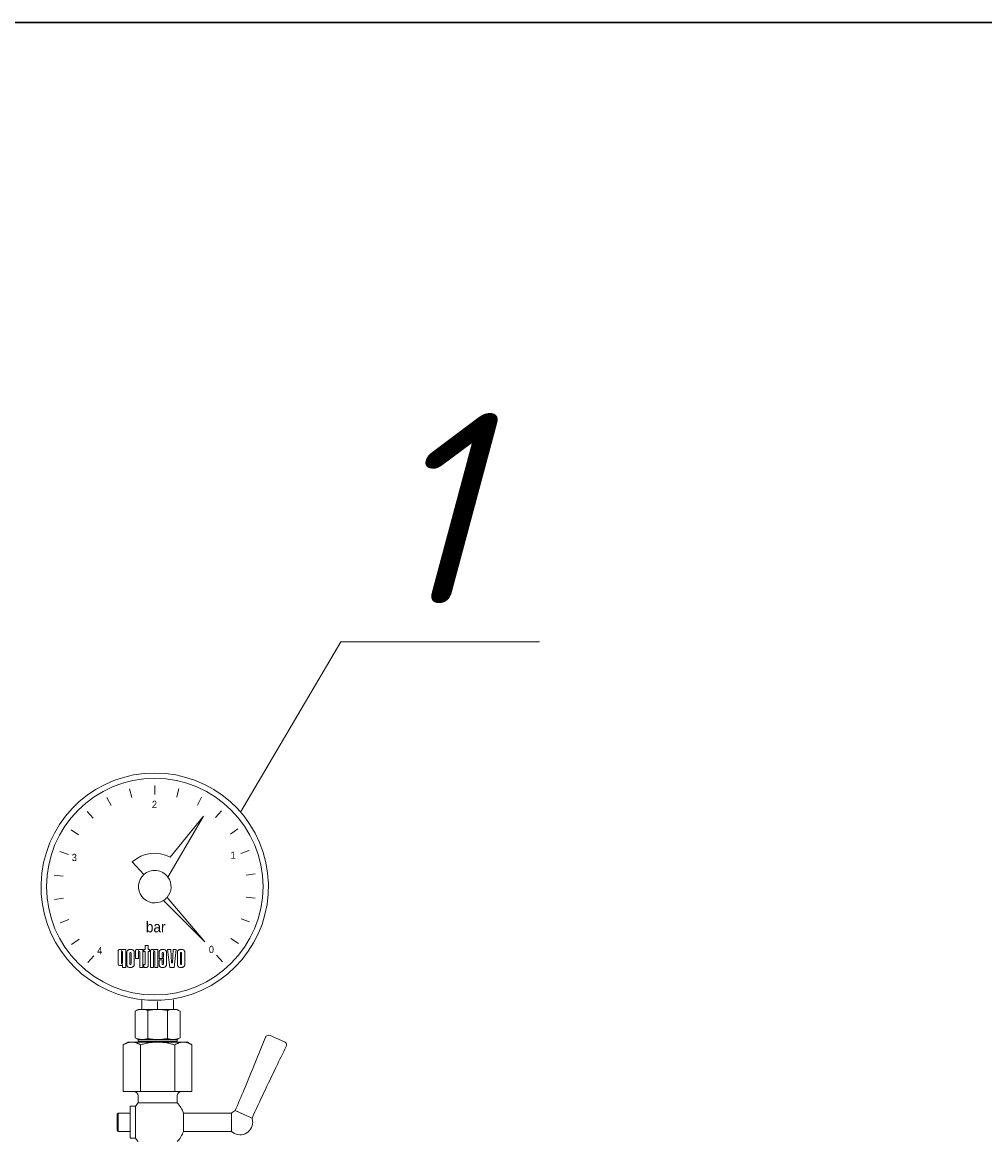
# Model space of a CAD drawing. Header units: inches. Extents: x 8001 to 766003, y -84601 to 563258.
# Tile 141 of 169: x 505829 to 507847, y 183074 to 185422. Entities that reach past the tile are written whole.
import ezdxf
from ezdxf import colors
from ezdxf.entities.mleader import LeaderData, LeaderLine
from ezdxf.math import Vec2, Vec3

# ---------------------------------------------------------------- set-up
doc = ezdxf.new("R2010")
doc.units = ezdxf.units.IN
doc.header["$MEASUREMENT"] = 0
for name, color, linetype in [('GSI_MCH_FI_TEXT', 7, 'Continuous'), ('GSI_MCH_FORMAT', 7, 'Continuous'), ('PV-EC', 7, 'Continuous')]:
    doc.layers.add(name, color=color, linetype=linetype)
doc.styles.add('ISOPEUR', font='isocpeui.ttf')
doc.styles.get("Standard").update_dxf_attribs({"font": 'arial.ttf'})

# ---------------------------------------------------------------- blocks, each defined once
blk = doc.blocks.new('_None')

msp = doc.modelspace()

# ---------------------------------------------------------------- linework, layer by layer
at = {"lineweight": 13}
msp.add_circle((506106.109, 183609.307), 227.088, dxfattribs=at)
at = {"layer": 'GSI_MCH_FORMAT', "lineweight": 15}
for p, q in [((506053.335, 183814.849), (506058.066, 183796.424)), ((506106.109, 183802.493), (506106.109, 183821.516)), ((506152.191, 183796.917), (506156.728, 183815.39)), ((506005.83, 183796.327), (506014.819, 183779.563)), ((506195.612, 183780.509), (506204.425, 183797.367)), ((505964.114, 183767.009), (505976.842, 183752.872)), ((506233.866, 183754.218), (506246.446, 183768.487)), ((506208.341, 183757.461), (506133.759, 183629.394)), ((506208.341, 183757.461), (506138.729, 183671.292)), ((505930.595, 183728.586), (505946.329, 183717.894)), ((506264.744, 183719.561), (506280.365, 183730.417)), ((505907.209, 183683.277), (505925.039, 183676.646)), ((506286.465, 183678.539), (506304.224, 183685.356)), ((506083.174, 183634.645), (506059.104, 183661.237)), ((505895.307, 183633.697), (505914.203, 183631.511)), ((506297.773, 183633.519), (506316.645, 183635.904)), ((505895.573, 183582.71), (505914.446, 183585.094)), ((506124.537, 183580.524), (506210.898, 183493.539)), ((506210.898, 183493.539), (506131.835, 183586.808)), ((506298.016, 183587.102), (506316.912, 183584.916)), ((505907.995, 183533.258), (505925.754, 183540.075)), ((506287.18, 183541.967), (506305.009, 183535.336)), ((506265.89, 183500.72), (506281.624, 183490.027)), ((505931.854, 183488.196), (505947.474, 183499.052)), ((506032.719, 183477.621), (506033.848, 183477.621)), ((506036.106, 183475.518), (506036.86, 183477.621)), ((506037.539, 183477.621), (506036.86, 183477.621)), ((506037.539, 183477.621), (506042.88, 183477.621)), ((506037.539, 183477.621), (506045.139, 183477.621)), ((506045.139, 183477.621), (506045.139, 183475.518)), ((506056.429, 183477.621), (506054.171, 183477.621)), ((506068.849, 183477.621), (506069.979, 183477.621)), ((506072.237, 183475.518), (506072.991, 183477.621)), ((506072.237, 183475.518), (506072.991, 183477.621)), ((506073.67, 183477.621), (506072.991, 183477.621)), ((506073.67, 183477.621), (506081.269, 183477.621)), ((506081.269, 183477.621), (506081.269, 183439.773)), ((506085.786, 183477.621), (506083.528, 183477.621)), ((506083.528, 183477.621), (506083.528, 183473.415)), ((506092.56, 183486.031), (506085.786, 183486.031)), ((506085.786, 183486.031), (506085.786, 183477.621)), ((506092.56, 183486.031), (506092.56, 183477.621)), ((506094.819, 183477.621), (506092.56, 183477.621)), ((506094.819, 183477.621), (506094.819, 183473.415)), ((506100.464, 183477.621), (506101.593, 183477.621)), ((506103.851, 183475.518), (506104.605, 183477.621)), ((506105.284, 183477.621), (506104.605, 183477.621)), ((506105.284, 183477.621), (506112.884, 183477.621)), ((506112.884, 183477.621), (506112.884, 183439.773)), ((506124.175, 183477.621), (506121.917, 183477.621)), ((506139.982, 183477.621), (506133.208, 183477.621)), ((506133.208, 183477.621), (506137.724, 183439.773)), ((506139.982, 183477.621), (506141.111, 183449.235)), ((506144.498, 183477.621), (506143.369, 183449.235)), ((506151.273, 183477.621), (506144.498, 183477.621)), ((506151.273, 183477.621), (506146.757, 183439.773)), ((506162.564, 183477.621), (506160.306, 183477.621)), ((506162.564, 183477.621), (506160.306, 183477.621)), ((505965.773, 183450.126), (505978.353, 183464.395)), ((506029.331, 183474.467), (506029.331, 183448.352)), ((506036.106, 183472.364), (506036.106, 183449.235)), ((506038.364, 183472.364), (506038.364, 183449.235)), ((506045.139, 183475.518), (506045.139, 183439.773)), ((506047.397, 183471.313), (506047.397, 183446.081)), ((506054.171, 183470.261), (506054.171, 183447.132)), ((506056.429, 183470.261), (506056.429, 183447.132)), ((506056.429, 183470.261), (506056.429, 183447.132)), ((506063.204, 183471.313), (506063.204, 183446.081)), ((506065.462, 183458.697), (506065.462, 183474.467)), ((506072.237, 183458.697), (506065.462, 183458.697)), ((506072.237, 183472.364), (506072.237, 183458.697)), ((506074.495, 183472.364), (506074.495, 183439.773)), ((506074.495, 183472.364), (506074.495, 183439.773)), ((506085.786, 183473.415), (506083.528, 183473.415)), ((506085.786, 183473.415), (506085.786, 183446.081)), ((506094.819, 183473.415), (506092.56, 183473.415)), ((506092.56, 183473.415), (506092.56, 183446.081)), ((506097.077, 183439.773), (506097.077, 183474.467)), ((506103.851, 183472.364), (506103.851, 183439.773)), ((506106.109, 183472.364), (506106.109, 183439.773)), ((506115.142, 183471.313), (506115.142, 183458.697)), ((506115.142, 183458.697), (506124.175, 183458.697)), ((506121.917, 183455.543), (506115.142, 183455.543)), ((506115.142, 183455.543), (506115.142, 183446.081)), ((506121.917, 183470.261), (506121.917, 183461.851)), ((506121.917, 183455.543), (506121.917, 183447.132)), ((506124.175, 183470.261), (506124.175, 183461.851)), ((506124.175, 183458.697), (506124.175, 183447.132)), ((506130.949, 183471.313), (506130.949, 183446.081)), ((506153.531, 183471.313), (506153.531, 183446.081)), ((506153.531, 183471.313), (506153.531, 183446.081)), ((506160.306, 183470.261), (506160.306, 183447.132)), ((506160.306, 183470.261), (506160.306, 183447.132)), ((506162.564, 183470.261), (506162.564, 183447.132)), ((506162.564, 183470.261), (506162.564, 183447.132)), ((506169.338, 183471.313), (506169.338, 183446.081)), ((506235.376, 183465.741), (506248.105, 183451.604)), ((506029.331, 183448.352), (506029.331, 183447.3)), ((506033.848, 183444.146), (506032.719, 183444.146)), ((506033.848, 183444.146), (506032.719, 183444.146)), ((506033.848, 183444.146), (506034.977, 183444.146)), ((506034.977, 183444.146), (506033.848, 183444.146)), ((506034.977, 183444.146), (506036.106, 183444.146)), ((506038.364, 183442.044), (506038.364, 183446.081)), ((506038.364, 183442.044), (506038.364, 183439.773)), ((506045.139, 183439.773), (506038.364, 183439.773)), ((506056.429, 183439.773), (506054.171, 183439.773)), ((506081.269, 183439.773), (506074.495, 183439.773)), ((506083.528, 183439.773), (506083.528, 183446.081)), ((506085.786, 183446.081), (506083.528, 183446.081)), ((506085.786, 183439.773), (506083.528, 183439.773)), ((506088.044, 183439.773), (506085.786, 183439.773)), ((506092.56, 183446.081), (506092.56, 183443.978)), ((506103.851, 183439.773), (506097.077, 183439.773)), ((506112.884, 183439.773), (506106.109, 183439.773)), ((506124.175, 183439.773), (506121.917, 183439.773)), ((506124.175, 183439.773), (506121.917, 183439.773)), ((506146.757, 183439.773), (506137.724, 183439.773)), ((506143.369, 183449.235), (506141.111, 183449.235)), ((506162.564, 183439.773), (506160.306, 183439.773)), ((506162.564, 183439.773), (506160.306, 183439.773)), ((506078.82, 183371.807), (506078.82, 183351.748)), ((506112.215, 183368.446), (506112.215, 183351.748)), ((506145.61, 183351.748), (506145.61, 183371.807)), ((506071.399, 183351.748), (506065.091, 183348.106)), ((506065.091, 183348.106), (506065.091, 183292.31)), ((506071.399, 183351.748), (506078.82, 183351.748)), ((506078.82, 183351.748), (506112.215, 183351.748)), ((506091.807, 183349.4), (506091.807, 183291.017)), ((506112.215, 183351.748), (506145.61, 183351.748)), ((506132.623, 183349.4), (506132.623, 183291.017)), ((506145.61, 183351.748), (506153.032, 183351.748)), ((506159.34, 183348.106), (506153.032, 183351.748)), ((506159.34, 183292.31), (506159.34, 183348.106)), ((506065.091, 183292.31), (506071.399, 183288.668)), ((506159.34, 183292.31), (506153.032, 183288.668)), ((506071.399, 183288.668), (506153.032, 183288.668)), ((506071.399, 183288.668), (506071.399, 183284.958)), ((506071.399, 183284.958), (506153.032, 183284.958)), ((506075.109, 183284.958), (506073.254, 183283.102)), ((506073.254, 183283.102), (506151.176, 183283.102)), ((506075.109, 183284.958), (506149.321, 183284.958)), ((506149.321, 183284.958), (506151.176, 183283.102)), ((506153.032, 183284.958), (506153.032, 183288.668))]:
    msp.add_line(p, q, dxfattribs=at)
at = {"layer": 'GSI_MCH_FORMAT', "lineweight": 15, "ltscale": 5}
msp.add_line((506049.815, 183283.102), (506174.615, 183283.102), dxfattribs=at)
at = {"layer": 'GSI_MCH_FORMAT', "lineweight": 30}
msp.add_lwpolyline([(493177.861, 185422.5), (509263.083, 185422.5), (509263.083, 173408), (493177.861, 173408)], close=True, dxfattribs=at)
at = {"layer": 'GSI_MCH_FORMAT', "lineweight": 13}
for centre, radius, start, end in [((506106.109, 183609.307), 238.443, 283.774147, 256.225853), ((506106.109, 183609.307), 238.443, 256.225853, 270), ((506106.109, 183609.307), 238.443, 270, 283.774147), ((506079.829, 183320.244), 31.52, 67.666144, 117.878166), ((506112.215, 183261.894), 89.855, 76.87212, 103.12788), ((506144.601, 183320.244), 31.52, 62.121834, 112.333856), ((506079.822, 183320.024), 31.386, 242.007038, 292.448652), ((506112.215, 183378.523), 89.855, 256.87212, 283.12788), ((506144.608, 183320.024), 31.386, 247.551348, 297.992962)]:
    msp.add_arc(centre, radius, start, end, dxfattribs=at)
at = {"layer": 'GSI_MCH_FORMAT', "color": 1, "lineweight": 13}
for centre, radius, start, end in [((506106.109, 183609.307), 70.044, 62.244181, 132.150178), ((506106.109, 183609.307), 34.177, 35.9982, 132.150178), ((506106.109, 183609.307), 34.177, 132.150178, 302.628442), ((506106.109, 183609.307), 34.177, 318.828341, 35.9982), ((506106.109, 183609.307), 34.177, 302.628442, 318.828341), ((506032.649, 183474.182), 3.426, 118.87053, 131.02745), ((506032.671, 183474.142), 3.471, 106.726088, 118.87053), ((506032.722, 183473.972), 3.649, 90.052614, 106.726088), ((506033.848, 183475.221), 2.4, 59.73153, 90.003524), ((506033.848, 183475.221), 2.4, 59.73153, 90.003524), ((506033.98, 183475.447), 2.138, 48.608365, 59.73153), ((506033.98, 183475.447), 2.138, 48.608365, 59.73153), ((506054.076, 183470.663), 6.942, 106.726088, 118.87053), ((506054.076, 183470.663), 6.942, 106.726088, 118.87053), ((506054.178, 183470.323), 7.297, 90.052614, 106.726088), ((506054.178, 183470.323), 7.297, 90.052614, 106.726088), ((506056.43, 183470.422), 7.199, 59.73153, 90.003524), ((506068.78, 183474.182), 3.426, 118.87053, 131.02745), ((506068.802, 183474.142), 3.471, 106.726088, 118.87053), ((506068.853, 183473.972), 3.649, 90.052614, 106.726088), ((506069.979, 183475.221), 2.4, 59.73153, 90.003524), ((506069.979, 183475.221), 2.4, 59.73153, 90.003524), ((506070.111, 183475.447), 2.138, 48.608365, 59.73153), ((506070.111, 183475.447), 2.138, 48.608365, 59.73153), ((506100.394, 183474.182), 3.426, 118.87053, 131.02745), ((506100.416, 183474.142), 3.471, 106.726088, 118.87053), ((506100.467, 183473.972), 3.649, 90.052614, 106.726088), ((506101.593, 183475.221), 2.4, 59.73153, 90.003524), ((506101.725, 183475.447), 2.138, 48.608365, 59.73153), ((506121.821, 183470.663), 6.942, 106.726088, 118.87053), ((506121.923, 183470.323), 7.297, 90.052614, 106.726088), ((506124.175, 183470.422), 7.199, 59.73153, 90.003524), ((506160.21, 183470.663), 6.942, 106.726088, 118.87053), ((506160.21, 183470.663), 6.942, 106.726088, 118.87053), ((506160.312, 183470.323), 7.297, 90.052614, 106.726088), ((506160.312, 183470.323), 7.297, 90.052614, 106.726088), ((506162.564, 183470.422), 7.199, 59.73153, 90.003524), ((506032.288, 183474.466), 2.957, 154.917398, 179.994514), ((506032.467, 183474.382), 3.155, 142.093649, 154.917398), ((506032.489, 183474.366), 3.182, 131.02745, 142.093649), ((506033.905, 183475.362), 2.251, 36.464058, 48.608365), ((506033.905, 183475.362), 2.251, 36.464058, 48.608365), ((506034.139, 183475.536), 1.959, 24.668087, 36.464058), ((506034.139, 183475.536), 1.959, 24.668087, 36.464058), ((506034.019, 183475.48), 2.092, 11.913768, 24.668087), ((506034.019, 183475.48), 2.092, 11.913768, 24.668087), ((506034.246, 183475.528), 1.86, 359.683852, 11.913768), ((506034.246, 183475.528), 1.86, 359.683852, 11.913768), ((506037.091, 183472.364), 0.986, 154.917398, 179.994514), ((506037.151, 183472.336), 1.052, 142.093649, 154.917398), ((506037.158, 183472.33), 1.061, 131.02745, 142.093649), ((506037.212, 183472.269), 1.142, 118.87053, 131.02745), ((506037.219, 183472.256), 1.157, 106.726088, 118.87053), ((506037.236, 183472.199), 1.216, 90.052614, 106.726088), ((506037.235, 183472.216), 1.2, 59.73153, 90.003524), ((506037.235, 183472.216), 1.2, 59.73153, 90.003524), ((506037.301, 183472.329), 1.069, 48.608365, 59.73153), ((506037.301, 183472.329), 1.069, 48.608365, 59.73153), ((506037.264, 183472.286), 1.125, 36.464058, 48.608365), ((506037.264, 183472.286), 1.125, 36.464058, 48.608365), ((506037.381, 183472.373), 0.98, 24.668087, 36.464058), ((506037.381, 183472.373), 0.98, 24.668087, 36.464058), ((506037.321, 183472.345), 1.046, 11.913768, 24.668087), ((506037.321, 183472.345), 1.046, 11.913768, 24.668087), ((506037.434, 183472.369), 0.93, 359.683852, 11.913768), ((506037.434, 183472.369), 0.93, 359.683852, 11.913768), ((506053.31, 183471.312), 5.913, 154.917398, 179.994514), ((506053.31, 183471.312), 5.913, 154.917398, 179.994514), ((506053.669, 183471.144), 6.31, 142.093649, 154.917398), ((506053.669, 183471.144), 6.31, 142.093649, 154.917398), ((506053.712, 183471.11), 6.365, 131.02745, 142.093649), ((506053.712, 183471.11), 6.365, 131.02745, 142.093649), ((506054.032, 183470.743), 6.851, 118.87053, 131.02745), ((506054.032, 183470.743), 6.851, 118.87053, 131.02745), ((506055.157, 183470.261), 0.986, 154.917398, 179.994514), ((506055.157, 183470.261), 0.986, 154.917398, 179.994514), ((506055.217, 183470.233), 1.052, 142.093649, 154.917398), ((506055.217, 183470.233), 1.052, 142.093649, 154.917398), ((506055.224, 183470.228), 1.061, 131.02745, 142.093649), ((506055.224, 183470.228), 1.061, 131.02745, 142.093649), ((506055.277, 183470.166), 1.142, 118.87053, 131.02745), ((506055.277, 183470.166), 1.142, 118.87053, 131.02745), ((506055.284, 183470.153), 1.157, 106.726088, 118.87053), ((506055.284, 183470.153), 1.157, 106.726088, 118.87053), ((506055.301, 183470.097), 1.216, 90.052614, 106.726088), ((506055.301, 183470.097), 1.216, 90.052614, 106.726088), ((506055.3, 183470.113), 1.2, 59.73153, 90.003524), ((506055.3, 183470.113), 1.2, 59.73153, 90.003524), ((506055.366, 183470.226), 1.069, 48.608365, 59.73153), ((506055.366, 183470.226), 1.069, 48.608365, 59.73153), ((506055.329, 183470.184), 1.125, 36.464058, 48.608365), ((506055.329, 183470.184), 1.125, 36.464058, 48.608365), ((506055.446, 183470.27), 0.98, 24.668087, 36.464058), ((506055.446, 183470.27), 0.98, 24.668087, 36.464058), ((506055.386, 183470.243), 1.046, 11.913768, 24.668087), ((506055.386, 183470.243), 1.046, 11.913768, 24.668087), ((506055.5, 183470.267), 0.93, 359.683852, 11.913768), ((506055.5, 183470.267), 0.93, 359.683852, 11.913768), ((506056.826, 183471.1), 6.413, 48.608365, 59.73153), ((506056.602, 183470.846), 6.752, 36.464058, 48.608365), ((506057.305, 183471.365), 5.878, 24.668087, 36.464058), ((506056.943, 183471.2), 6.276, 11.913768, 24.668087), ((506057.625, 183471.344), 5.579, 359.683852, 11.913768), ((506068.419, 183474.466), 2.957, 154.917398, 179.994514), ((506068.598, 183474.382), 3.155, 142.093649, 154.917398), ((506068.62, 183474.366), 3.182, 131.02745, 142.093649), ((506070.036, 183475.362), 2.251, 36.464058, 48.608365), ((506070.036, 183475.362), 2.251, 36.464058, 48.608365), ((506070.27, 183475.536), 1.959, 24.668087, 36.464058), ((506070.27, 183475.536), 1.959, 24.668087, 36.464058), ((506070.15, 183475.48), 2.092, 11.913768, 24.668087), ((506070.15, 183475.48), 2.092, 11.913768, 24.668087), ((506070.377, 183475.528), 1.86, 359.683852, 11.913768), ((506070.377, 183475.528), 1.86, 359.683852, 11.913768), ((506073.222, 183472.364), 0.986, 154.917398, 179.994514), ((506073.282, 183472.336), 1.052, 142.093649, 154.917398), ((506073.289, 183472.33), 1.061, 131.02745, 142.093649), ((506073.343, 183472.269), 1.142, 118.87053, 131.02745), ((506073.35, 183472.256), 1.157, 106.726088, 118.87053), ((506073.367, 183472.199), 1.216, 90.052614, 106.726088), ((506073.366, 183472.216), 1.2, 59.73153, 90.003524), ((506073.366, 183472.216), 1.2, 59.73153, 90.003524), ((506073.432, 183472.329), 1.069, 48.608365, 59.73153), ((506073.432, 183472.329), 1.069, 48.608365, 59.73153), ((506073.394, 183472.286), 1.125, 36.464058, 48.608365), ((506073.394, 183472.286), 1.125, 36.464058, 48.608365), ((506073.512, 183472.373), 0.98, 24.668087, 36.464058), ((506073.512, 183472.373), 0.98, 24.668087, 36.464058), ((506073.451, 183472.345), 1.046, 11.913768, 24.668087), ((506073.451, 183472.345), 1.046, 11.913768, 24.668087), ((506073.565, 183472.369), 0.93, 359.683852, 11.913768), ((506073.565, 183472.369), 0.93, 359.683852, 11.913768), ((506100.033, 183474.466), 2.957, 154.917398, 179.994514), ((506100.213, 183474.382), 3.155, 142.093649, 154.917398), ((506100.234, 183474.366), 3.182, 131.02745, 142.093649), ((506101.65, 183475.362), 2.251, 36.464058, 48.608365), ((506101.885, 183475.536), 1.959, 24.668087, 36.464058), ((506101.764, 183475.48), 2.092, 11.913768, 24.668087), ((506101.992, 183475.528), 1.86, 359.683852, 11.913768), ((506104.837, 183472.364), 0.986, 154.917398, 179.994514), ((506104.897, 183472.336), 1.052, 142.093649, 154.917398), ((506104.904, 183472.33), 1.061, 131.02745, 142.093649), ((506104.957, 183472.269), 1.142, 118.87053, 131.02745), ((506104.964, 183472.256), 1.157, 106.726088, 118.87053), ((506104.981, 183472.199), 1.216, 90.052614, 106.726088), ((506104.98, 183472.216), 1.2, 59.73153, 90.003524), ((506105.046, 183472.329), 1.069, 48.608365, 59.73153), ((506105.009, 183472.286), 1.125, 36.464058, 48.608365), ((506105.126, 183472.373), 0.98, 24.668087, 36.464058), ((506105.066, 183472.345), 1.046, 11.913768, 24.668087), ((506105.18, 183472.369), 0.93, 359.683852, 11.913768), ((506121.055, 183471.312), 5.913, 154.917398, 179.994514), ((506121.414, 183471.144), 6.31, 142.093649, 154.917398), ((506121.458, 183471.11), 6.365, 131.02745, 142.093649), ((506121.777, 183470.743), 6.851, 118.87053, 131.02745), ((506122.902, 183470.261), 0.986, 154.917398, 179.994514), ((506122.846, 183461.846), 0.93, 179.683852, 191.913768), ((506122.96, 183461.87), 1.046, 191.913768, 204.668087), ((506122.962, 183470.233), 1.052, 142.093649, 154.917398), ((506122.9, 183461.842), 0.98, 204.668087, 216.464058), ((506123.017, 183461.929), 1.125, 216.464058, 228.608365), ((506122.969, 183470.228), 1.061, 131.02745, 142.093649), ((506123.023, 183470.166), 1.142, 118.87053, 131.02745), ((506122.98, 183461.886), 1.069, 228.608365, 239.73153), ((506123.046, 183461.999), 1.2, 239.73153, 270.003524), ((506123.03, 183470.153), 1.157, 106.726088, 118.87053), ((506123.047, 183470.097), 1.216, 90.052614, 106.726088), ((506123.046, 183470.113), 1.2, 59.73153, 90.003524), ((506123.046, 183470.113), 1.2, 59.73153, 90.003524), ((506123.045, 183462.016), 1.216, 270.052614, 286.726088), ((506123.062, 183461.959), 1.157, 286.726088, 298.87053), ((506123.069, 183461.946), 1.142, 298.87053, 311.02745), ((506123.112, 183470.226), 1.069, 48.608365, 59.73153), ((506123.112, 183470.226), 1.069, 48.608365, 59.73153), ((506123.074, 183470.184), 1.125, 36.464058, 48.608365), ((506123.074, 183470.184), 1.125, 36.464058, 48.608365), ((506123.122, 183461.884), 1.061, 311.02745, 322.093649), ((506123.129, 183461.879), 1.052, 322.093649, 334.917398), ((506123.192, 183470.27), 0.98, 24.668087, 36.464058), ((506123.192, 183470.27), 0.98, 24.668087, 36.464058), ((506123.131, 183470.243), 1.046, 11.913768, 24.668087), ((506123.131, 183470.243), 1.046, 11.913768, 24.668087), ((506123.189, 183461.851), 0.986, 334.917398, 359.994514), ((506123.245, 183470.267), 0.93, 359.683852, 11.913768), ((506123.245, 183470.267), 0.93, 359.683852, 11.913768), ((506124.571, 183471.1), 6.413, 48.608365, 59.73153), ((506124.347, 183470.846), 6.752, 36.464058, 48.608365), ((506125.05, 183471.365), 5.878, 24.668087, 36.464058), ((506124.689, 183471.2), 6.276, 11.913768, 24.668087), ((506125.371, 183471.344), 5.579, 359.683852, 11.913768), ((506159.444, 183471.312), 5.913, 154.917398, 179.994514), ((506159.444, 183471.312), 5.913, 154.917398, 179.994514), ((506159.803, 183471.144), 6.31, 142.093649, 154.917398), ((506159.803, 183471.144), 6.31, 142.093649, 154.917398), ((506159.847, 183471.11), 6.365, 131.02745, 142.093649), ((506159.847, 183471.11), 6.365, 131.02745, 142.093649), ((506160.166, 183470.743), 6.851, 118.87053, 131.02745), ((506160.166, 183470.743), 6.851, 118.87053, 131.02745), ((506161.291, 183470.261), 0.986, 154.917398, 179.994514), ((506161.291, 183470.261), 0.986, 154.917398, 179.994514), ((506161.351, 183470.233), 1.052, 142.093649, 154.917398), ((506161.351, 183470.233), 1.052, 142.093649, 154.917398), ((506161.358, 183470.228), 1.061, 131.02745, 142.093649), ((506161.358, 183470.228), 1.061, 131.02745, 142.093649), ((506161.412, 183470.166), 1.142, 118.87053, 131.02745), ((506161.412, 183470.166), 1.142, 118.87053, 131.02745), ((506161.419, 183470.153), 1.157, 106.726088, 118.87053), ((506161.419, 183470.153), 1.157, 106.726088, 118.87053), ((506161.436, 183470.097), 1.216, 90.052614, 106.726088), ((506161.436, 183470.097), 1.216, 90.052614, 106.726088), ((506161.435, 183470.113), 1.2, 59.73153, 90.003524), ((506161.435, 183470.113), 1.2, 59.73153, 90.003524), ((506161.501, 183470.226), 1.069, 48.608365, 59.73153), ((506161.501, 183470.226), 1.069, 48.608365, 59.73153), ((506161.463, 183470.184), 1.125, 36.464058, 48.608365), ((506161.463, 183470.184), 1.125, 36.464058, 48.608365), ((506161.581, 183470.27), 0.98, 24.668087, 36.464058), ((506161.581, 183470.27), 0.98, 24.668087, 36.464058), ((506161.52, 183470.243), 1.046, 11.913768, 24.668087), ((506161.52, 183470.243), 1.046, 11.913768, 24.668087), ((506161.634, 183470.267), 0.93, 359.683852, 11.913768), ((506161.634, 183470.267), 0.93, 359.683852, 11.913768), ((506162.96, 183471.1), 6.413, 48.608365, 59.73153), ((506162.736, 183470.846), 6.752, 36.464058, 48.608365), ((506163.439, 183471.365), 5.878, 24.668087, 36.464058), ((506163.078, 183471.2), 6.276, 11.913768, 24.668087), ((506163.76, 183471.344), 5.579, 359.683852, 11.913768), ((506032.121, 183447.285), 2.789, 179.683852, 191.913768), ((506032.462, 183447.357), 3.138, 191.913768, 204.668087), ((506032.281, 183447.274), 2.939, 204.668087, 216.464058), ((506032.633, 183447.534), 3.376, 216.464058, 228.608365), ((506032.52, 183447.407), 3.207, 228.608365, 239.73153), ((506032.718, 183447.746), 3.599, 239.73153, 270.003524), ((506037.036, 183449.23), 0.93, 179.683852, 191.913768), ((506036.091, 183446.641), 2.494, 270.333758, 277.201454), ((506037.149, 183449.254), 1.046, 191.913768, 204.668087), ((506037.089, 183449.226), 0.98, 204.668087, 216.464058), ((506037.206, 183449.313), 1.125, 216.464058, 228.608365), ((506036.104, 183446.544), 2.396, 277.201454, 293.200701), ((506037.169, 183449.27), 1.069, 228.608365, 239.73153), ((506037.235, 183449.383), 1.2, 239.73153, 270.003524), ((506036.129, 183446.484), 2.331, 293.200701, 304.043551), ((506037.234, 183449.4), 1.216, 270.052614, 286.726088), ((506036.187, 183446.398), 2.228, 304.043551, 315.248121), ((506037.251, 183449.343), 1.157, 286.726088, 298.87053), ((506036.241, 183446.344), 2.152, 315.248121, 324.787984), ((506037.258, 183449.33), 1.142, 298.87053, 311.02745), ((506036.305, 183446.299), 2.074, 324.787984, 338.460257), ((506037.311, 183449.268), 1.061, 311.02745, 322.093649), ((506037.319, 183449.263), 1.052, 322.093649, 334.917398), ((506036.381, 183446.27), 1.992, 338.460257, 354.559956), ((506037.379, 183449.235), 0.986, 334.917398, 359.994514), ((506052.975, 183446.05), 5.579, 179.683852, 191.913768), ((506053.657, 183446.194), 6.276, 191.913768, 204.668087), ((506053.296, 183446.028), 5.878, 204.668087, 216.464058), ((506053.999, 183446.547), 6.752, 216.464058, 228.608365), ((506053.775, 183446.293), 6.413, 228.608365, 239.73153), ((506054.171, 183446.971), 7.199, 239.73153, 270.003524), ((506055.101, 183447.127), 0.93, 179.683852, 191.913768), ((506055.215, 183447.151), 1.046, 191.913768, 204.668087), ((506055.155, 183447.123), 0.98, 204.668087, 216.464058), ((506055.272, 183447.21), 1.125, 216.464058, 228.608365), ((506055.234, 183447.167), 1.069, 228.608365, 239.73153), ((506055.3, 183447.28), 1.2, 239.73153, 270.003524), ((506055.299, 183447.297), 1.216, 270.052614, 286.726088), ((506055.299, 183447.297), 1.216, 270.052614, 286.726088), ((506055.316, 183447.24), 1.157, 286.726088, 298.87053), ((506055.316, 183447.24), 1.157, 286.726088, 298.87053), ((506055.324, 183447.227), 1.142, 298.87053, 311.02745), ((506055.324, 183447.227), 1.142, 298.87053, 311.02745), ((506055.377, 183447.166), 1.061, 311.02745, 322.093649), ((506055.377, 183447.166), 1.061, 311.02745, 322.093649), ((506055.384, 183447.16), 1.052, 322.093649, 334.917398), ((506055.384, 183447.16), 1.052, 322.093649, 334.917398), ((506055.444, 183447.132), 0.986, 334.917398, 359.994514), ((506055.444, 183447.132), 0.986, 334.917398, 359.994514), ((506056.423, 183447.07), 7.297, 270.052614, 286.726088), ((506056.423, 183447.07), 7.297, 270.052614, 286.726088), ((506056.525, 183446.73), 6.942, 286.726088, 298.87053), ((506056.525, 183446.73), 6.942, 286.726088, 298.87053), ((506056.569, 183446.65), 6.851, 298.87053, 311.02745), ((506056.569, 183446.65), 6.851, 298.87053, 311.02745), ((506056.888, 183446.283), 6.365, 311.02745, 322.093649), ((506056.888, 183446.283), 6.365, 311.02745, 322.093649), ((506056.932, 183446.249), 6.31, 322.093649, 334.917398), ((506056.932, 183446.249), 6.31, 322.093649, 334.917398), ((506057.291, 183446.081), 5.913, 334.917398, 359.994514), ((506057.291, 183446.081), 5.913, 334.917398, 359.994514), ((506088.039, 183444.638), 4.865, 270.052614, 286.726088), ((506088.108, 183444.411), 4.628, 286.726088, 298.87053), ((506088.137, 183444.358), 4.568, 298.87053, 311.02745), ((506088.35, 183444.113), 4.243, 311.02745, 322.093649), ((506088.379, 183444.09), 4.206, 322.093649, 334.917398), ((506088.618, 183443.978), 3.942, 334.917398, 359.994514), ((506120.721, 183446.05), 5.579, 179.683852, 191.913768), ((506121.403, 183446.194), 6.276, 191.913768, 204.668087), ((506121.042, 183446.028), 5.878, 204.668087, 216.464058), ((506121.745, 183446.547), 6.752, 216.464058, 228.608365), ((506121.52, 183446.293), 6.413, 228.608365, 239.73153), ((506121.916, 183446.971), 7.199, 239.73153, 270.003524), ((506122.846, 183447.127), 0.93, 179.683852, 191.913768), ((506122.96, 183447.151), 1.046, 191.913768, 204.668087), ((506122.9, 183447.123), 0.98, 204.668087, 216.464058), ((506123.017, 183447.21), 1.125, 216.464058, 228.608365), ((506122.98, 183447.167), 1.069, 228.608365, 239.73153), ((506123.046, 183447.28), 1.2, 239.73153, 270.003524), ((506123.045, 183447.297), 1.216, 270.052614, 286.726088), ((506123.062, 183447.24), 1.157, 286.726088, 298.87053), ((506123.069, 183447.227), 1.142, 298.87053, 311.02745), ((506123.122, 183447.166), 1.061, 311.02745, 322.093649), ((506123.129, 183447.16), 1.052, 322.093649, 334.917398), ((506123.189, 183447.132), 0.986, 334.917398, 359.994514), ((506124.168, 183447.07), 7.297, 270.052614, 286.726088), ((506124.27, 183446.73), 6.942, 286.726088, 298.87053), ((506124.314, 183446.65), 6.851, 298.87053, 311.02745), ((506124.634, 183446.283), 6.365, 311.02745, 322.093649), ((506124.677, 183446.249), 6.31, 322.093649, 334.917398), ((506125.036, 183446.081), 5.913, 334.917398, 359.994514), ((506159.11, 183446.05), 5.579, 179.683852, 191.913768), ((506159.11, 183446.05), 5.579, 179.683852, 191.913768), ((506159.792, 183446.194), 6.276, 191.913768, 204.668087), ((506159.792, 183446.194), 6.276, 191.913768, 204.668087), ((506159.431, 183446.028), 5.878, 204.668087, 216.464058), ((506159.431, 183446.028), 5.878, 204.668087, 216.464058), ((506160.134, 183446.547), 6.752, 216.464058, 228.608365), ((506160.134, 183446.547), 6.752, 216.464058, 228.608365), ((506159.909, 183446.293), 6.413, 228.608365, 239.73153), ((506159.909, 183446.293), 6.413, 228.608365, 239.73153), ((506160.305, 183446.971), 7.199, 239.73153, 270.003524), ((506160.305, 183446.971), 7.199, 239.73153, 270.003524), ((506161.235, 183447.127), 0.93, 179.683852, 191.913768), ((506161.235, 183447.127), 0.93, 179.683852, 191.913768), ((506161.349, 183447.151), 1.046, 191.913768, 204.668087), ((506161.349, 183447.151), 1.046, 191.913768, 204.668087), ((506161.289, 183447.123), 0.98, 204.668087, 216.464058), ((506161.289, 183447.123), 0.98, 204.668087, 216.464058), ((506161.406, 183447.21), 1.125, 216.464058, 228.608365), ((506161.406, 183447.21), 1.125, 216.464058, 228.608365), ((506161.369, 183447.167), 1.069, 228.608365, 239.73153), ((506161.369, 183447.167), 1.069, 228.608365, 239.73153), ((506161.435, 183447.28), 1.2, 239.73153, 270.003524), ((506161.435, 183447.28), 1.2, 239.73153, 270.003524), ((506161.434, 183447.297), 1.216, 270.052614, 286.726088), ((506161.434, 183447.297), 1.216, 270.052614, 286.726088), ((506161.451, 183447.24), 1.157, 286.726088, 298.87053), ((506161.451, 183447.24), 1.157, 286.726088, 298.87053), ((506161.458, 183447.227), 1.142, 298.87053, 311.02745), ((506161.458, 183447.227), 1.142, 298.87053, 311.02745), ((506161.511, 183447.166), 1.061, 311.02745, 322.093649), ((506161.511, 183447.166), 1.061, 311.02745, 322.093649), ((506161.519, 183447.16), 1.052, 322.093649, 334.917398), ((506161.519, 183447.16), 1.052, 322.093649, 334.917398), ((506161.578, 183447.132), 0.986, 334.917398, 359.994514), ((506161.578, 183447.132), 0.986, 334.917398, 359.994514), ((506162.557, 183447.07), 7.297, 270.052614, 286.726088), ((506162.659, 183446.73), 6.942, 286.726088, 298.87053), ((506162.703, 183446.65), 6.851, 298.87053, 311.02745), ((506163.023, 183446.283), 6.365, 311.02745, 322.093649), ((506163.066, 183446.249), 6.31, 322.093649, 334.917398), ((506163.425, 183446.081), 5.913, 334.917398, 359.994514)]:
    msp.add_arc(centre, radius, start, end, dxfattribs=at)
at = {"layer": 'PV-EC', "color": 7, "linetype": 'Continuous', "lineweight": 13, "extrusion": (0, 0, -1)}
for p, q in [((506348.142, 183297.22), (506378.314, 183283.786)), ((506378.314, 183283.786), (506348.142, 183297.22)), ((506049.815, 183283.102), (506040.215, 183277.56)), ((506040.215, 183179.902), (506040.215, 183277.56)), ((506059.415, 183283.102), (506057.015, 183283.102)), ((506057.015, 183283.102), (506059.415, 183283.102)), ((506076.215, 183179.902), (506076.215, 183277.56)), ((506076.215, 183179.902), (506076.215, 183277.56)), ((506114.615, 183283.102), (506109.815, 183283.102)), ((506109.815, 183283.102), (506114.615, 183283.102)), ((506148.215, 183179.902), (506148.215, 183277.56)), ((506148.215, 183179.902), (506148.215, 183277.56)), ((506165.015, 183283.102), (506167.415, 183283.102)), ((506167.415, 183283.102), (506165.015, 183283.102)), ((506174.615, 183283.102), (506184.215, 183277.56)), ((506184.215, 183179.902), (506184.215, 183277.56)), ((506076.215, 183179.902), (506040.215, 183179.902)), ((506040.215, 183179.902), (506076.215, 183179.902)), ((506148.215, 183179.902), (506076.215, 183179.902)), ((506148.215, 183179.902), (506184.215, 183179.902)), ((506184.215, 183179.902), (506148.215, 183179.902)), ((506054.615, 183115.102), (506054.615, 183148.702)), ((506054.615, 183148.702), (506054.615, 183115.102)), ((506054.615, 183148.702), (506065.431, 183148.702)), ((506065.431, 183148.702), (506065.431, 183115.102)), ((506065.431, 183115.102), (506065.431, 183148.702)), ((506071.415, 183170.302), (506071.415, 183155.761)), ((506071.415, 183155.761), (506112.215, 183155.761)), ((506112.215, 183155.761), (506071.415, 183155.761)), ((506112.215, 183155.761), (506153.015, 183155.761)), ((506153.015, 183155.761), (506112.215, 183155.761)), ((506153.015, 183170.302), (506153.015, 183155.761)), ((506027.015, 183131.902), (506029.415, 183134.302)), ((506027.015, 183131.902), (506027.015, 183098.302)), ((506027.015, 183098.302), (506027.015, 183131.902)), ((506029.415, 183095.902), (506029.415, 183134.302)), ((506029.415, 183134.302), (506029.415, 183095.902)), ((506054.615, 183134.302), (506029.415, 183134.302)), ((506267.015, 183134.302), (506166.521, 183134.302)), ((506166.521, 183134.302), (506166.521, 183115.102)), ((506166.521, 183115.102), (506166.521, 183134.302)), ((506267.015, 183134.302), (506267.015, 183095.902)), ((506267.015, 183095.902), (506267.015, 183134.302)), ((506274.749, 183139.373), (506298.159, 183128.95)), ((506286.711, 183134.048), (506274.749, 183139.373)), ((506310.121, 183123.624), (506286.711, 183134.048)), ((506298.159, 183128.95), (506310.121, 183123.624)), ((506054.615, 183115.102), (506054.615, 183081.502)), ((506054.615, 183081.502), (506054.615, 183115.102)), ((506065.431, 183115.102), (506065.431, 183081.502)), ((506065.431, 183081.502), (506065.431, 183115.102)), ((506166.521, 183115.102), (506166.521, 183095.902)), ((506166.521, 183095.902), (506166.521, 183115.102)), ((506027.015, 183098.302), (506029.415, 183095.902)), ((506054.615, 183095.902), (506029.415, 183095.902)), ((506054.615, 183081.502), (506065.431, 183081.502)), ((506267.015, 183095.902), (506166.521, 183095.902))]:
    msp.add_line(p, q, dxfattribs=at)
at = {"layer": 'PV-EC', "color": 7, "linetype": 'Continuous', "lineweight": 13}
for centre, radius, start, end in [((506345.214, 183290.642), 7.2, 66, 158.208271), ((506375.386, 183277.209), 7.2, 333.791729, 66), ((506061.815, 183170.302), 9.6, 0, 90), ((506162.615, 183170.302), 9.6, 90, 180), ((506112.215, 183115.102), 57.6, 135.099472, 144.314665), ((506112.215, 183115.102), 57.6, 19.471221, 44.900528), ((506285.135, 183115.102), 26.4, 113.167284, 133.341758), ((506285.135, 183115.102), 26.4, 226.658242, 0), ((506285.135, 183115.102), 26.4, 0, 18.832716), ((506112.215, 183115.102), 57.6, 215.685335, 224.900528), ((506112.215, 183115.102), 57.6, 315.099472, 340.528779)]:
    msp.add_arc(centre, radius, start, end, dxfattribs=at)
for points, knots in [([(506274.749, 183139.373), (506281.097, 183154.06), (506287.371, 183168.779), (506308.917, 183219.975), (506323.848, 183256.596), (506338.528, 183293.315)], [0, 0, 0, 0, 10.00012154, 10.00012154, 34.7155404, 34.7155404, 34.7155404, 34.7155404]), ([(506057.015, 183283.102), (506055.597, 183283.039), (506054.175, 183282.864), (506051.323, 183282.296), (506049.9, 183281.903), (506045.688, 183280.455), (506042.933, 183279.129), (506040.215, 183277.56)], [0.01933187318, 0.01933187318, 0.01933187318, 0.01933187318, 0.02110845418, 0.02110845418, 0.02288503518, 0.02288503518, 0.02643819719, 0.02643819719, 0.02643819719, 0.02643819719]), ([(506040.215, 183277.56), (506042.961, 183279.145), (506045.762, 183280.487), (506051.366, 183282.401), (506054.183, 183282.977), (506057.015, 183283.102)], [0.01120696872, 0.01120696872, 0.01120696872, 0.01120696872, 0.01476743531, 0.01476743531, 0.01832790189, 0.01832790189, 0.01832790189, 0.01832790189]), ([(506059.415, 183283.102), (506060.833, 183283.039), (506062.255, 183282.864), (506065.107, 183282.296), (506066.53, 183281.903), (506070.742, 183280.455), (506073.497, 183279.129), (506076.215, 183277.56)], [0.01933187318, 0.01933187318, 0.01933187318, 0.01933187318, 0.02110845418, 0.02110845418, 0.02288503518, 0.02288503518, 0.02643819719, 0.02643819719, 0.02643819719, 0.02643819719]), ([(506076.215, 183277.56), (506073.469, 183279.145), (506070.668, 183280.487), (506065.064, 183282.401), (506062.248, 183282.977), (506059.415, 183283.102)], [0.01120696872, 0.01120696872, 0.01120696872, 0.01120696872, 0.01476743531, 0.01476743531, 0.01832790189, 0.01832790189, 0.01832790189, 0.01832790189]), ([(506076.215, 183277.56), (506078.95, 183278.349), (506081.707, 183279.078), (506087.273, 183280.384), (506090.091, 183280.962), (506098.534, 183282.404), (506104.17, 183282.977), (506109.815, 183283.102)], [0.00966948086, 0.00966948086, 0.00966948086, 0.00966948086, 0.01144548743, 0.01144548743, 0.01322149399, 0.01322149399, 0.01677350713, 0.01677350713, 0.01677350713, 0.01677350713]), ([(506107.13, 183283.102), (506104.169, 183282.977), (506098.504, 183282.401), (506087.195, 183280.464), (506081.664, 183279.133), (506076.215, 183277.56)], [0.01777978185, 0.01777978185, 0.01777978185, 0.01777978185, 0.02132947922, 0.02132947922, 0.02487917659, 0.02487917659, 0.02487917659, 0.02487917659]), ([(506114.615, 183283.102), (506120.262, 183282.977), (506125.926, 183282.401), (506137.236, 183280.464), (506142.767, 183279.133), (506148.215, 183277.56)], [0.01777978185, 0.01777978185, 0.01777978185, 0.01777978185, 0.02132947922, 0.02132947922, 0.02487917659, 0.02487917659, 0.02487917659, 0.02487917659]), ([(506148.215, 183277.56), (506145.48, 183278.349), (506142.724, 183279.078), (506137.157, 183280.384), (506134.339, 183280.962), (506125.897, 183282.404), (506120.26, 183282.977), (506119.182, 183282.904)], [0.00966948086, 0.00966948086, 0.00966948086, 0.00966948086, 0.01144548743, 0.01144548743, 0.01322149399, 0.01322149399, 0.01677350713, 0.01677350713, 0.01677350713, 0.01677350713]), ([(506148.215, 183277.56), (506150.961, 183279.145), (506153.762, 183280.487), (506159.366, 183282.401), (506162.183, 183282.977), (506165.015, 183283.102)], [0.01120696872, 0.01120696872, 0.01120696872, 0.01120696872, 0.01476743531, 0.01476743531, 0.01832790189, 0.01832790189, 0.01832790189, 0.01832790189]), ([(506165.015, 183283.102), (506163.597, 183283.039), (506162.175, 183282.864), (506159.323, 183282.296), (506157.9, 183281.903), (506153.688, 183280.455), (506150.933, 183279.129), (506148.215, 183277.56)], [0.01933187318, 0.01933187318, 0.01933187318, 0.01933187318, 0.02110845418, 0.02110845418, 0.02288503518, 0.02288503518, 0.02643819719, 0.02643819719, 0.02643819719, 0.02643819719]), ([(506184.215, 183277.56), (506181.469, 183279.145), (506178.668, 183280.487), (506173.064, 183282.401), (506170.248, 183282.977), (506167.415, 183283.102)], [0.01120696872, 0.01120696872, 0.01120696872, 0.01120696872, 0.01476743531, 0.01476743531, 0.01832790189, 0.01832790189, 0.01832790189, 0.01832790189]), ([(506167.415, 183283.102), (506168.833, 183283.039), (506170.255, 183282.864), (506173.107, 183282.296), (506174.53, 183281.903), (506178.742, 183280.455), (506181.497, 183279.129), (506184.215, 183277.56)], [0.01933187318, 0.01933187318, 0.01933187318, 0.01933187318, 0.02110845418, 0.02110845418, 0.02288503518, 0.02288503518, 0.02643819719, 0.02643819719, 0.02643819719, 0.02643819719]), ([(506381.846, 183274.029), (506374.779, 183259.674), (506367.753, 183245.299), (506343.533, 183195.313), (506326.597, 183159.574), (506310.121, 183123.624)], [0, 0, 0, 0, 10.00004479, 10.00004479, 34.71541987, 34.71541987, 34.71541987, 34.71541987])]:
    msp.add_open_spline(points, degree=3, knots=knots, dxfattribs=at)

# ---------------------------------------------------------------- texts
at = {"color": 1, "lineweight": 13, "width": 0.9}
for s, height, p in [('2', 15.139, (506100.272, 183774.417)), ('3', 15.139, (505932.24, 183663.032)), ('1', 15.139, (506265.277, 183667.754)), ('bar', 22.7088, (506087.463, 183513.463)), ('4', 15.139, (505985.379, 183467.683)), ('0', 15.139, (506219.712, 183470.044))]:
    msp.add_text(s, height=height, dxfattribs=at).set_placement(p)

# ---------------------------------------------------------------- leaders
at = {"layer": 'GSI_MCH_FI_TEXT', "lineweight": 25, "transparency": 33554687}
ml = msp.add_multileader_mtext('Standard', dxfattribs=at)
ml.set_content('1', color=(0, 0, 0), style='ISOPEUR')
ml.set_leader_properties(lineweight=15)
ml.set_arrow_properties(name='NONE')
ml.build(insert=Vec2(0, 0))
ml.multileader.update_dxf_attribs({"text_left_attachment_type": 6, "text_right_attachment_type": 6, "dogleg_length": 0.001, "arrow_head_size": 2400, "scale": 200})
ctx = ml.context
ctx.base_point, ctx.scale, ctx.char_height, ctx.arrow_head_size, ctx.landing_gap_size, ctx.plane_origin = Vec3(506547.296, 184123.02), 200, 400, 2400, 60, Vec3(438023.27, 183075.921)
ctx.left_attachment, ctx.right_attachment, ctx.text_align_type = 6, 6, 1
notes = []
notes.append((ctx, [(0, (1, 1, 0), (506496.488, 184123.02), (1, 0), 50.807, [(0, [(506286.197, 183765.586)], 0, [])])]))
ctx.mtext.insert, ctx.mtext.rotation, ctx.mtext.alignment, ctx.mtext.line_spacing_factor, ctx.mtext.flow_direction = Vec3(506679.872, 184603.02), 6.28318531, 2, 0.864, 5
for ctx, leaders in notes:
    for number, flags, end, landing, length, lines in leaders:
        leader = LeaderData()
        leader.index, (leader.has_last_leader_line, leader.has_dogleg_vector, leader.attachment_direction) = number, flags
        leader.last_leader_point, leader.dogleg_vector, leader.dogleg_length = Vec3(end), Vec3(landing), length
        for number, points, colour, breaks in lines:
            line = LeaderLine()
            line.index, line.vertices, line.color, line.breaks = number, Vec3.list(points), colors.encode_raw_color(colour), breaks
            leader.lines.append(line)
        ctx.leaders.append(leader)

doc.saveas('drawing.dxf')
